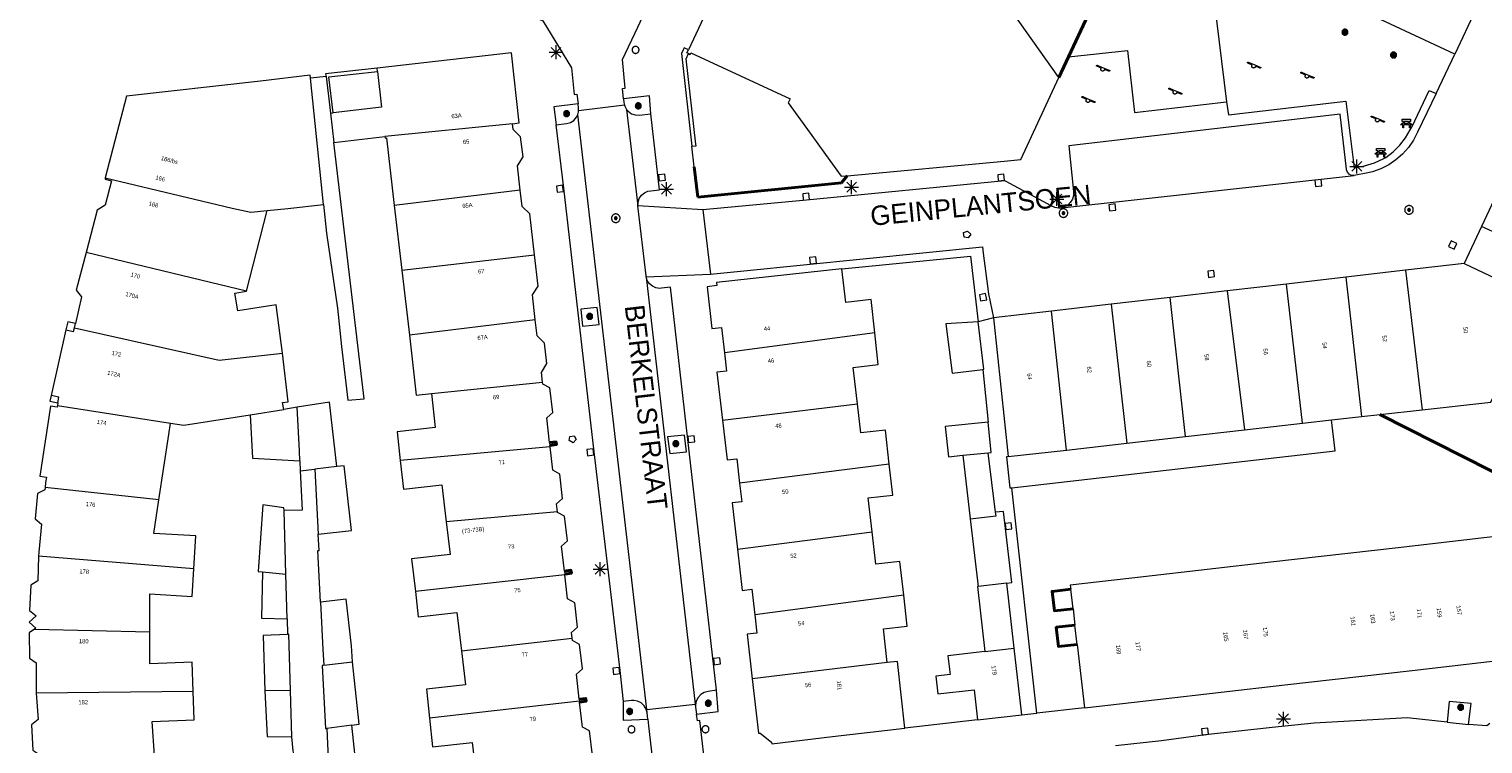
# Model space of a CAD drawing. Header units: metres. Extents: x 135779 to 137489, y 452643 to 455118.
# Tile 107 of 256: x 136227 to 136332, y 453529 to 453581. Entities that reach past the tile are written whole.
import ezdxf
from ezdxf.enums import TextEntityAlignment as Align

# ---------------------------------------------------------------- set-up
doc = ezdxf.new("R2010")
doc.units = ezdxf.units.M
doc.linetypes.add('DGN_Style_4', pattern=[89.853097, 44.898487, -22.449243, 0.056123, -22.449243])
for name, color, linetype, lineweight in [('KTop_GBI_Toegangstrap', 40, 'Continuous', 40), ('KTop_NAR_Huisnummer (t)', 7, 'Continuous', 13), ('KTop_NAR_Huisnummer tijdelijk (t)', 7, 'Continuous', 13), ('KTop_OBW_Overig Plus', 1, 'Continuous', 13), ('KTop_ORL_Weg_Straatnaam (t)', 7, 'Continuous', 13), ('KTop_OTD_Open verharding', 15, 'Continuous', 13), ('KTop_PAL_Afsluitpaal', 222, 'Continuous', 13), ('KTop_PAL_Lichtmast', 40, 'Continuous', 13), ('KTop_PND_Grondvlaksituatie van BAG-pand [tachy]', 1, 'Continuous', 13), ('KTop_PND_Pandscheiding', 40, 'Continuous', 13), ('KTop_PUT_Brandkraan of -put', 1, 'Continuous', 13), ('KTop_PUT_Inspectie- of rioolput', 15, 'Continuous', 13), ('KTop_PUT_Kolk', 15, 'Continuous', 13), ('KTop_SHD_Hek (l)', 15, 'DGN_Style_4', 40), ('KTop_SHD_Muur', 15, 'Continuous', 13), ('KTop_SHD_Muur (l)', 15, 'Continuous', 40), ('KTop_STM_Bank', 40, 'Continuous', 13), ('KTop_STM_Speelvoorziening', 40, 'Continuous', 13), ('KTop_VGO_Boom', 92, 'Continuous', 13), ('KTop_WGD_Parkeervlak', 251, 'Continuous', 13), ('KTop_WGD_Rijbaan_Lokale weg', 251, 'Continuous', 13), ('KTop_WGD_Rijbaan_Lokale weg_verkeersdrempel', 40, 'Continuous', 13), ('KTop_WGD_Voetpad', 251, 'Continuous', 13), ('KTop_WGD_Voetpad_achterpad', 251, 'Continuous', 13)]:
    doc.layers.add(name, color=color, linetype=linetype, lineweight=lineweight)
doc.styles.add('Style-ROVU', font='ROVU.shx')
doc.styles.add('Style-ROVUCURSIEF', font='ROVUCURSIEF.shx')

# ---------------------------------------------------------------- blocks, each defined once
blk = doc.blocks.new('PAL_Lichtmast')
at = {"layer": 'KTop_PAL_Lichtmast'}
for p, q in [((-0.35, -0.35), (0.35, 0.35)), ((0.35, -0.35), (-0.35, 0.35)), ((0, -0.5), (0, 0.5)), ((-0.5, 0), (0.5, 0))]:
    blk.add_line(p, q, dxfattribs=at)
blk = doc.blocks.new('PAL_Afsluitpaal')
at = {"layer": 'KTop_PAL_Afsluitpaal', "flags": 128}
blk.add_lwpolyline([(0.25, 0), (0.25, 0.03), (0.24, 0.05), (0.24, 0.08), (0.23, 0.1), (0.22, 0.13), (0.2, 0.15), (0.19, 0.17), (0.17, 0.19), (0.15, 0.2), (0.12, 0.22), (0.1, 0.23), (0.08, 0.24), (0.05, 0.24), (0.03, 0.25), (0, 0.25), (-0.03, 0.25), (-0.05, 0.24), (-0.08, 0.24), (-0.1, 0.23), (-0.13, 0.22), (-0.15, 0.2), (-0.17, 0.19), (-0.19, 0.17), (-0.2, 0.15), (-0.22, 0.12), (-0.23, 0.1), (-0.24, 0.08), (-0.24, 0.05), (-0.25, 0.03), (-0.25, 0), (-0.25, -0.03), (-0.24, -0.05), (-0.24, -0.08), (-0.23, -0.1), (-0.22, -0.13), (-0.2, -0.15), (-0.19, -0.17), (-0.17, -0.19), (-0.15, -0.2), (-0.12, -0.22), (-0.1, -0.23), (-0.08, -0.24), (-0.05, -0.24), (-0.03, -0.25), (0, -0.25), (0.03, -0.25), (0.05, -0.24), (0.08, -0.24), (0.1, -0.23), (0.13, -0.22), (0.15, -0.2), (0.17, -0.19), (0.19, -0.17), (0.2, -0.15), (0.22, -0.12), (0.23, -0.1), (0.24, -0.08), (0.24, -0.05), (0.25, -0.03), (0.25, 0)], dxfattribs=at)
blk = doc.blocks.new('PUT_Brandkraan_of_-put')
at = {"layer": 'KTop_PUT_Brandkraan of -put'}
for p, q in [((-0.25, 0.03), (0, 0.25)), ((-0.16, -0.25), (-0.25, 0.03)), ((0, 0.25), (0.25, 0.03)), ((0.25, 0.03), (0.16, -0.25)), ((0.16, -0.25), (-0.16, -0.25))]:
    blk.add_line(p, q, dxfattribs=at)
blk = doc.blocks.new('PUT_Inspectie-_of_rioolput')
at = {"layer": 'KTop_PUT_Inspectie- of rioolput', "flags": 128}
for points in [[(0.31, 0), (0.31, 0.03), (0.3, 0.06), (0.29, 0.1), (0.28, 0.13), (0.27, 0.15), (0.25, 0.18), (0.23, 0.21), (0.21, 0.23), (0.18, 0.25), (0.15, 0.27), (0.13, 0.28), (0.1, 0.29), (0.06, 0.3), (0.03, 0.31), (0, 0.31), (-0.03, 0.31), (-0.06, 0.3), (-0.1, 0.29), (-0.13, 0.28), (-0.16, 0.27), (-0.18, 0.25), (-0.21, 0.23), (-0.23, 0.21), (-0.25, 0.18), (-0.27, 0.15), (-0.28, 0.13), (-0.29, 0.1), (-0.3, 0.06), (-0.31, 0.03), (-0.31, 0), (-0.31, -0.03), (-0.3, -0.06), (-0.29, -0.1), (-0.28, -0.13), (-0.27, -0.16), (-0.25, -0.18), (-0.23, -0.21), (-0.21, -0.23), (-0.18, -0.25), (-0.15, -0.27), (-0.13, -0.28), (-0.1, -0.29), (-0.06, -0.3), (-0.03, -0.31), (0, -0.31), (0.03, -0.31), (0.06, -0.3), (0.1, -0.29), (0.13, -0.28), (0.15, -0.27), (0.18, -0.25), (0.21, -0.23), (0.23, -0.21), (0.25, -0.18), (0.27, -0.15), (0.28, -0.13), (0.29, -0.1), (0.3, -0.06), (0.31, -0.03), (0.31, 0)], [(0.1, 0), (0.09, 0.01), (0.09, 0.02), (0.09, 0.03), (0.09, 0.04), (0.08, 0.05), (0.08, 0.06), (0.07, 0.06), (0.06, 0.07), (0.06, 0.08), (0.05, 0.08), (0.04, 0.09), (0.03, 0.09), (0.02, 0.09), (0.01, 0.09), (0, 0.09), (-0.01, 0.09), (-0.02, 0.09), (-0.03, 0.09), (-0.04, 0.09), (-0.05, 0.08), (-0.06, 0.08), (-0.06, 0.07), (-0.07, 0.06), (-0.08, 0.06), (-0.08, 0.05), (-0.09, 0.04), (-0.09, 0.03), (-0.09, 0.02), (-0.09, 0.01), (-0.09, 0), (-0.09, -0.01), (-0.09, -0.02), (-0.09, -0.03), (-0.09, -0.04), (-0.08, -0.05), (-0.08, -0.06), (-0.07, -0.06), (-0.06, -0.07), (-0.06, -0.08), (-0.05, -0.08), (-0.04, -0.09), (-0.03, -0.09), (-0.02, -0.09), (-0.01, -0.09), (0, -0.09), (0.01, -0.09), (0.02, -0.09), (0.03, -0.09), (0.04, -0.09), (0.05, -0.08), (0.06, -0.08), (0.06, -0.07), (0.07, -0.06), (0.08, -0.06), (0.08, -0.05), (0.09, -0.04), (0.09, -0.03), (0.09, -0.02), (0.09, -0.01), (0.1, 0)], [(0.04, 0), (0.03, 0), (0.03, 0.01), (0.03, 0.01), (0.03, 0.01), (0.03, 0.02), (0.03, 0.02), (0.03, 0.02), (0.02, 0.03), (0.02, 0.03), (0.02, 0.03), (0.01, 0.03), (0.01, 0.03), (0.01, 0.03), (0, 0.03), (0, 0.03), (0, 0.03), (-0.01, 0.03), (-0.01, 0.03), (-0.01, 0.03), (-0.02, 0.03), (-0.02, 0.03), (-0.02, 0.03), (-0.03, 0.02), (-0.03, 0.02), (-0.03, 0.02), (-0.03, 0.01), (-0.03, 0.01), (-0.03, 0.01), (-0.03, 0), (-0.03, 0), (-0.03, 0), (-0.03, -0.01), (-0.03, -0.01), (-0.03, -0.01), (-0.03, -0.02), (-0.03, -0.02), (-0.03, -0.02), (-0.02, -0.03), (-0.02, -0.03), (-0.02, -0.03), (-0.01, -0.03), (-0.01, -0.03), (-0.01, -0.03), (0, -0.03), (0, -0.03), (0, -0.03), (0.01, -0.03), (0.01, -0.03), (0.01, -0.03), (0.02, -0.03), (0.02, -0.03), (0.02, -0.03), (0.03, -0.02), (0.03, -0.02), (0.03, -0.02), (0.03, -0.01), (0.03, -0.01), (0.03, -0.01), (0.03, 0), (0.04, 0)], [(0.01, 0.02), (0.01, 0.02), (0.01, 0.02), (0, 0.02), (0, 0.02), (0, 0.02), (0, 0.02), (-0.01, 0.02), (-0.01, 0.02), (-0.01, 0.02), (-0.01, 0.02), (-0.01, 0.02), (-0.02, 0.02), (-0.02, 0.01), (-0.02, 0.01), (-0.02, 0.01), (-0.02, 0.01), (-0.02, 0.01), (-0.02, 0), (-0.02, 0), (-0.02, 0), (-0.02, 0), (-0.02, -0.01), (-0.02, -0.01), (-0.02, -0.01), (-0.02, -0.01), (-0.02, -0.01), (-0.02, -0.02), (-0.01, -0.02), (-0.01, -0.02), (-0.01, -0.02), (-0.01, -0.02), (-0.01, -0.02), (0, -0.02), (0, -0.02), (0, -0.02), (0, -0.02), (0.01, -0.02), (0.01, -0.02), (0.01, -0.02), (0.01, -0.02), (0.01, -0.02), (0.02, -0.02), (0.02, -0.01), (0.02, -0.01), (0.02, -0.01), (0.02, -0.01), (0.02, -0.01), (0.02, 0), (0.02, 0), (0.02, 0), (0.02, 0), (0.02, 0.01), (0.02, 0.01), (0.02, 0.01), (0.02, 0.01), (0.02, 0.01), (0.02, 0.02), (0.01, 0.02), (0.01, 0.02), (0.01, 0.02)]]:
    blk.add_lwpolyline(points, dxfattribs=at)
blk = doc.blocks.new('PUT_Kolk')
at = {"layer": 'KTop_PUT_Kolk', "flags": 128}
blk.add_lwpolyline([(0.22, -0.23), (0.22, 0.22), (-0.23, 0.22), (-0.23, -0.23), (0.22, -0.23)], dxfattribs=at)
blk = doc.blocks.new('STM_Speelvoorziening')
at = {"layer": 'KTop_STM_Speelvoorziening'}
for p, q in [((-0.46, 0.22), (-0.45, 0.23)), ((-0.46, 0.21), (-0.46, 0.22)), ((-0.46, 0.22), (-0.46, 0.22)), ((-0.45, 0.2), (-0.46, 0.21)), ((-0.46, 0.21), (-0.46, 0.21)), ((-0.46, 0.21), (-0.46, 0.21)), ((-0.45, 0.23), (-0.45, 0.24)), ((-0.45, 0.24), (-0.45, 0.24)), ((-0.45, 0.24), (-0.44, 0.24)), ((-0.45, 0.23), (-0.45, 0.23)), ((-0.45, 0.23), (-0.45, 0.23)), ((-0.45, 0.19), (-0.45, 0.2)), ((-0.45, 0.2), (-0.45, 0.2)), ((-0.44, 0.18), (-0.45, 0.19)), ((-0.45, 0.19), (-0.45, 0.19)), ((-0.45, 0.19), (-0.45, 0.19)), ((-0.44, 0.24), (-0.44, 0.25)), ((-0.44, 0.25), (-0.44, 0.25)), ((-0.44, 0.25), (-0.43, 0.25)), ((-0.43, 0.18), (-0.44, 0.18)), ((-0.44, 0.18), (-0.44, 0.18)), ((-0.44, 0.18), (-0.44, 0.18)), ((-0.43, 0.25), (-0.43, 0.25)), ((-0.43, 0.25), (-0.42, 0.25)), ((-0.11, 0.04), (-0.43, 0.18)), ((-0.42, 0.25), (-0.42, 0.25)), ((-0.42, 0.25), (-0.42, 0.25)), ((-0.42, 0.25), (-0.41, 0.25)), ((-0.41, 0.25), (-0.41, 0.25)), ((-0.41, 0.25), (-0.4, 0.25)), ((-0.4, 0.25), (-0.4, 0.25)), ((-0.4, 0.25), (0.03, 0.07)), ((-0.14, 0.01), (-0.13, 0.02)), ((-0.14, -0.01), (-0.14, 0.01)), ((-0.13, 0.02), (-0.12, 0.03)), ((-0.12, 0.03), (-0.11, 0.04)), ((-0.11, 0.04), (-0.11, 0.04)), ((0.03, 0.07), (0.46, -0.11)), ((-0.15, -0.03), (-0.14, -0.02)), ((-0.15, -0.05), (-0.15, -0.03)), ((-0.15, -0.06), (-0.15, -0.05)), ((-0.14, -0.07), (-0.15, -0.06)), ((-0.14, -0.02), (-0.14, -0.01)), ((-0.14, -0.09), (-0.14, -0.07)), ((-0.14, -0.1), (-0.14, -0.09)), ((-0.13, -0.11), (-0.14, -0.1)), ((-0.12, -0.12), (-0.13, -0.11)), ((-0.11, -0.13), (-0.12, -0.12)), ((-0.1, -0.14), (-0.11, -0.13)), ((-0.09, -0.15), (-0.1, -0.14)), ((-0.08, -0.16), (-0.09, -0.15)), ((-0.07, -0.16), (-0.08, -0.16)), ((-0.06, -0.17), (-0.07, -0.16)), ((-0.04, -0.17), (-0.06, -0.17)), ((-0.03, -0.17), (-0.04, -0.17)), ((-0.02, -0.18), (-0.03, -0.17)), ((0, -0.17), (-0.02, -0.18)), ((0.01, -0.17), (0, -0.17)), ((0.02, -0.17), (0.01, -0.17)), ((0.03, -0.16), (0.02, -0.17)), ((0.05, -0.16), (0.03, -0.16)), ((0.06, -0.15), (0.05, -0.16)), ((0.07, -0.14), (0.06, -0.15)), ((0.08, -0.13), (0.07, -0.14)), ((0.09, -0.12), (0.08, -0.13)), ((0.1, -0.1), (0.09, -0.11)), ((0.09, -0.11), (0.09, -0.12)), ((0.11, -0.07), (0.1, -0.09)), ((0.1, -0.09), (0.1, -0.1)), ((0.43, -0.18), (0.11, -0.05)), ((0.11, -0.05), (0.11, -0.06)), ((0.11, -0.06), (0.11, -0.07)), ((0.44, -0.18), (0.43, -0.18)), ((0.45, -0.18), (0.44, -0.18)), ((0.44, -0.18), (0.44, -0.18)), ((0.46, -0.18), (0.45, -0.18)), ((0.45, -0.18), (0.45, -0.18)), ((0.46, -0.11), (0.47, -0.11)), ((0.47, -0.18), (0.46, -0.18)), ((0.46, -0.18), (0.46, -0.18)), ((0.46, -0.18), (0.46, -0.18)), ((0.47, -0.11), (0.47, -0.11)), ((0.47, -0.11), (0.47, -0.11)), ((0.47, -0.11), (0.48, -0.12)), ((0.48, -0.17), (0.47, -0.17)), ((0.47, -0.17), (0.47, -0.17)), ((0.47, -0.17), (0.47, -0.18)), ((0.48, -0.12), (0.48, -0.12)), ((0.48, -0.12), (0.48, -0.12)), ((0.48, -0.12), (0.48, -0.13)), ((0.48, -0.13), (0.48, -0.13)), ((0.48, -0.13), (0.49, -0.13)), ((0.49, -0.15), (0.48, -0.15)), ((0.48, -0.15), (0.48, -0.16)), ((0.48, -0.16), (0.48, -0.16)), ((0.48, -0.16), (0.48, -0.16)), ((0.48, -0.16), (0.48, -0.17)), ((0.49, -0.13), (0.49, -0.14)), ((0.49, -0.14), (0.49, -0.14)), ((0.49, -0.14), (0.49, -0.15)), ((0.49, -0.15), (0.49, -0.15))]:
    blk.add_line(p, q, dxfattribs=at)
blk = doc.blocks.new('STM_Bank')
at = {"layer": 'KTop_STM_Bank'}
for p, q in [((-0.42, -0.09), (-0.3, 0.02)), ((-0.3, 0.31), (0.3, 0.31)), ((-0.3, 0.14), (-0.3, 0.31)), ((-0.2, 0.14), (-0.3, 0.14)), ((-0.3, 0.02), (-0.2, 0.02)), ((-0.2, 0.02), (-0.2, 0.14)), ((0.16, 0.14), (-0.15, 0.14)), ((-0.15, 0.14), (-0.15, 0.02)), ((-0.15, 0.02), (0.16, 0.02)), ((0.16, 0.02), (0.16, 0.14)), ((0.3, 0.14), (0.2, 0.14)), ((0.2, 0.14), (0.2, 0.02)), ((0.2, 0.02), (0.3, 0.02)), ((0.3, 0.31), (0.3, 0.14)), ((0.3, 0.02), (0.42, -0.09)), ((-0.26, -0.09), (-0.42, -0.09)), ((-0.26, -0.31), (-0.26, -0.09)), ((-0.21, -0.31), (-0.26, -0.31)), ((0.22, -0.09), (-0.21, -0.09)), ((-0.21, -0.09), (-0.21, -0.31)), ((0.22, -0.31), (0.22, -0.09)), ((0.26, -0.31), (0.22, -0.31)), ((0.42, -0.09), (0.26, -0.09)), ((0.26, -0.09), (0.26, -0.31))]:
    blk.add_line(p, q, dxfattribs=at)
blk = doc.blocks.new('VGO_Boom')
at = {"layer": 'KTop_VGO_Boom', "flags": 128}
for points in [[(0.21, 0), (0.21, 0.02), (0.21, 0.04), (0.2, 0.07), (0.2, 0.09), (0.19, 0.11), (0.17, 0.13), (0.16, 0.14), (0.14, 0.16), (0.13, 0.17), (0.11, 0.19), (0.09, 0.2), (0.07, 0.2), (0.04, 0.21), (0.02, 0.21), (0, 0.21), (-0.02, 0.21), (-0.05, 0.21), (-0.07, 0.2), (-0.09, 0.2), (-0.11, 0.19), (-0.13, 0.17), (-0.14, 0.16), (-0.16, 0.14), (-0.17, 0.13), (-0.19, 0.11), (-0.2, 0.09), (-0.2, 0.07), (-0.21, 0.04), (-0.21, 0.02), (-0.22, 0), (-0.21, -0.02), (-0.21, -0.05), (-0.2, -0.07), (-0.2, -0.09), (-0.19, -0.11), (-0.17, -0.13), (-0.16, -0.14), (-0.14, -0.16), (-0.13, -0.17), (-0.11, -0.19), (-0.09, -0.2), (-0.07, -0.2), (-0.05, -0.21), (-0.02, -0.21), (0, -0.22), (0.02, -0.21), (0.04, -0.21), (0.07, -0.2), (0.09, -0.2), (0.11, -0.19), (0.13, -0.17), (0.14, -0.16), (0.16, -0.14), (0.17, -0.13), (0.19, -0.11), (0.2, -0.09), (0.2, -0.07), (0.21, -0.05), (0.21, -0.02), (0.21, 0)], [(0.15, 0), (0.15, 0.02), (0.15, 0.03), (0.15, 0.05), (0.14, 0.06), (0.13, 0.08), (0.13, 0.09), (0.12, 0.1), (0.1, 0.12), (0.09, 0.13), (0.08, 0.13), (0.06, 0.14), (0.05, 0.15), (0.03, 0.15), (0.02, 0.15), (0, 0.15), (-0.02, 0.15), (-0.03, 0.15), (-0.05, 0.15), (-0.06, 0.14), (-0.08, 0.13), (-0.09, 0.13), (-0.1, 0.12), (-0.12, 0.1), (-0.13, 0.09), (-0.13, 0.08), (-0.14, 0.06), (-0.15, 0.05), (-0.15, 0.03), (-0.15, 0.02), (-0.16, 0), (-0.15, -0.02), (-0.15, -0.03), (-0.15, -0.05), (-0.14, -0.06), (-0.13, -0.08), (-0.13, -0.09), (-0.12, -0.1), (-0.1, -0.12), (-0.09, -0.13), (-0.08, -0.13), (-0.06, -0.14), (-0.05, -0.15), (-0.03, -0.15), (-0.02, -0.15), (0, -0.16), (0.02, -0.15), (0.03, -0.15), (0.05, -0.15), (0.06, -0.14), (0.08, -0.13), (0.09, -0.13), (0.1, -0.12), (0.12, -0.1), (0.13, -0.09), (0.13, -0.08), (0.14, -0.06), (0.15, -0.05), (0.15, -0.03), (0.15, -0.02), (0.15, 0)], [(0.1, 0), (0.09, 0.01), (0.09, 0.02), (0.09, 0.03), (0.09, 0.04), (0.08, 0.05), (0.08, 0.06), (0.07, 0.06), (0.06, 0.07), (0.06, 0.08), (0.05, 0.08), (0.04, 0.09), (0.03, 0.09), (0.02, 0.09), (0.01, 0.09), (0, 0.09), (-0.01, 0.09), (-0.02, 0.09), (-0.03, 0.09), (-0.04, 0.09), (-0.05, 0.08), (-0.06, 0.08), (-0.06, 0.07), (-0.07, 0.06), (-0.08, 0.06), (-0.08, 0.05), (-0.09, 0.04), (-0.09, 0.03), (-0.09, 0.02), (-0.09, 0.01), (-0.1, 0), (-0.09, -0.01), (-0.09, -0.02), (-0.09, -0.03), (-0.09, -0.04), (-0.08, -0.05), (-0.08, -0.06), (-0.07, -0.06), (-0.06, -0.07), (-0.06, -0.08), (-0.05, -0.08), (-0.04, -0.09), (-0.03, -0.09), (-0.02, -0.09), (-0.01, -0.09), (0, -0.1), (0.01, -0.09), (0.02, -0.09), (0.03, -0.09), (0.04, -0.09), (0.05, -0.08), (0.06, -0.08), (0.06, -0.07), (0.07, -0.06), (0.08, -0.06), (0.08, -0.05), (0.09, -0.04), (0.09, -0.03), (0.09, -0.02), (0.09, -0.01), (0.1, 0)], [(0.04, 0), (0.03, 0), (0.03, 0.01), (0.03, 0.01), (0.03, 0.01), (0.03, 0.02), (0.03, 0.02), (0.03, 0.02), (0.02, 0.03), (0.02, 0.03), (0.02, 0.03), (0.01, 0.03), (0.01, 0.03), (0.01, 0.03), (0, 0.03), (0, 0.03), (0, 0.03), (-0.01, 0.03), (-0.01, 0.03), (-0.01, 0.03), (-0.02, 0.03), (-0.02, 0.03), (-0.02, 0.03), (-0.03, 0.02), (-0.03, 0.02), (-0.03, 0.02), (-0.03, 0.01), (-0.03, 0.01), (-0.03, 0.01), (-0.04, 0), (-0.04, 0), (-0.04, 0), (-0.03, -0.01), (-0.03, -0.01), (-0.03, -0.01), (-0.03, -0.02), (-0.03, -0.02), (-0.03, -0.02), (-0.02, -0.03), (-0.02, -0.03), (-0.02, -0.03), (-0.01, -0.03), (-0.01, -0.03), (-0.01, -0.03), (0, -0.04), (0, -0.04), (0, -0.04), (0.01, -0.03), (0.01, -0.03), (0.01, -0.03), (0.02, -0.03), (0.02, -0.03), (0.02, -0.03), (0.03, -0.02), (0.03, -0.02), (0.03, -0.02), (0.03, -0.01), (0.03, -0.01), (0.03, -0.01), (0.03, 0), (0.04, 0)]]:
    blk.add_lwpolyline(points, dxfattribs=at)

msp = doc.modelspace()

# ---------------------------------------------------------------- linework, layer by layer
at = {"layer": 'KTop_GBI_Toegangstrap', "flags": 128}
for points in [[(136302.03, 453540.48), (136300.68, 453540.33), (136300.85, 453538.94), (136302.19, 453539.08)], [(136302.32, 453537.9), (136300.98, 453537.76), (136301.14, 453536.38), (136302.48, 453536.52)]]:
    msp.add_lwpolyline(points, dxfattribs=at)
at = {"layer": 'KTop_OBW_Overig Plus', "flags": 128}
for points in [[(136297.44, 453540.92), (136297.79, 453540.96), (136297.2, 453546.08), (136296.62, 453546.01)], [(136294.81, 453545.54), (136295.37, 453540.69)]]:
    msp.add_lwpolyline(points, dxfattribs=at)
at = {"layer": 'KTop_OTD_Open verharding', "flags": 128}
for points in [[(136305.83, 453587.2), (136301.86, 453578.73)], [(136307.99, 453586.13), (136312.15, 453584.09), (136313.2, 453575.49)]]:
    msp.add_lwpolyline(points, dxfattribs=at)
at = {"layer": 'KTop_PND_Grondvlaksituatie van BAG-pand [tachy]', "flags": 128}
for points in [[(136279.19, 453589.11), (136274.57, 453579.23)], [(136301.16, 453577.24), (136293.69, 453587.79), (136291.94, 453587.61), (136291.73, 453587.59), (136287.19, 453587.12), (136286.54, 453585.72), (136279.25, 453589.08), (136279.19, 453589.11)], [(136274.59, 453578.95), (136274.47, 453579.01), (136274.57, 453579.23)], [(136261.95, 453573.92), (136262.42, 453573.97), (136261.88, 453579), (136252.22, 453577.91)], [(136274.59, 453578.95), (136274.7, 453578.9), (136274.75, 453579.01), (136281.88, 453575.71), (136281.74, 453575.42), (136283.32, 453573.24), (136284.42, 453571.71), (136285.55, 453570.14), (136285.97, 453570.18)], [(136247.45, 453577.2), (136247.43, 453577.4), (136243.86, 453576.98), (136234.23, 453575.89), (136232.71, 453570.03)], [(136248.38, 453568.11), (136247.45, 453577.2)], [(136252.25, 453577.67), (136252.54, 453575.1), (136249.07, 453574.7)], [(136252.25, 453577.67), (136252.22, 453577.91)], [(136285.97, 453570.18), (136297.25, 453571.23), (136298.43, 453571.34), (136299.2, 453573), (136301.16, 453577.24)], [(136248.87, 453574.68), (136249.07, 453574.7)], [(136248.87, 453574.68), (136249.11, 453572.57)], [(136249.11, 453572.57), (136252.79, 453572.99)], [(136252.79, 453572.99), (136252.8, 453572.88), (136252.9, 453572.9), (136253.46, 453568.05)], [(136262.5, 453569.15), (136262.3, 453570.89), (136262.7, 453571.53), (136262.53, 453572.98), (136262, 453573.51), (136261.95, 453573.92)], [(136232.71, 453570.03), (136232.69, 453569.94), (136233.16, 453569.82), (136232.7, 453568.06), (136232.12, 453567.72), (136231.33, 453564.67)], [(136263.52, 453564.5), (136263.18, 453567.44), (136262.64, 453567.97), (136262.5, 453569.15)], [(136332.78, 453569.24), (136331.52, 453566.54)], [(136242.86, 453561.89), (136244.34, 453567.68)], [(136244.34, 453567.68), (136245.81, 453567.83), (136248.38, 453568.11)], [(136253.46, 453568.05), (136254, 453563.41)], [(136331.52, 453566.54), (136330.27, 453563.87)], [(136231.33, 453564.67), (136230.63, 453561.97), (136231, 453561.49), (136230.57, 453559.58)], [(136263.58, 453559.84), (136263.37, 453561.62), (136263.78, 453562.26), (136263.52, 453564.5)], [(136330.27, 453563.87), (136326.06, 453563.39)], [(136254, 453563.41), (136254.54, 453558.74)], [(136285.59, 453563.49), (136276.58, 453562.51), (136276.61, 453562.29), (136275.91, 453562.21), (136276.26, 453559.2), (136276.96, 453559.28), (136277.16, 453557.47)], [(136287.95, 453558.89), (136287.69, 453561.3), (136285.87, 453561.09), (136285.59, 453563.49)], [(136321.78, 453562.89), (136317.51, 453562.4)], [(136326.06, 453563.39), (136321.78, 453562.89)], [(136245.44, 453557.44), (136244.98, 453560.91), (136242.22, 453560.47), (136242.02, 453561.76), (136242.86, 453561.89)], [(136309.17, 453561.44), (136304.92, 453560.95)], [(136313.26, 453561.91), (136309.17, 453561.44)], [(136317.51, 453562.4), (136313.26, 453561.91)], [(136300.63, 453560.46), (136296.47, 453559.98)], [(136304.92, 453560.95), (136300.63, 453560.46)], [(136327.26, 453553.38), (136332.19, 453553.92), (136335.67, 453561.31)], [(136230.5, 453559.26), (136230.57, 453559.58)], [(136264.1, 453555.36), (136264.02, 453556.06), (136264.42, 453556.7), (136264.25, 453558.16), (136263.71, 453558.69), (136263.58, 453559.84)], [(136295.37, 453559.69), (136293.06, 453559.54), (136293.5, 453556), (136295.7, 453556.27)], [(136295.7, 453556.27), (136295.79, 453556.29), (136295.37, 453559.69)], [(136296.47, 453559.98), (136297.54, 453550.01)], [(136229.88, 453559.12), (136228.83, 453554.41)], [(136229.88, 453559.12), (136230.44, 453559), (136230.5, 453559.26)], [(136254.54, 453558.74), (136255.04, 453554.42), (136256.12, 453554.54)], [(136286.71, 453553.79), (136286.4, 453556.42), (136288.19, 453556.63), (136287.95, 453558.89)], [(136245.52, 453553.4), (136245.44, 453553.89), (136245.83, 453553.95), (136245.44, 453557.44)], [(136277.16, 453557.47), (136277.32, 453556.15), (136276.62, 453556.07), (136277.02, 453552.62)], [(136264.6, 453551.02), (136264.4, 453552.8), (136264.83, 453553.18), (136264.62, 453554.94), (136264.12, 453555.21), (136264.1, 453555.36)], [(136229.3, 453553.87), (136229.38, 453554.29), (136228.83, 453554.41)], [(136256.12, 453554.54), (136256.4, 453552.11), (136253.67, 453551.8), (136253.89, 453549.72)], [(136229.27, 453553.69), (136229.25, 453553.56), (136228.77, 453553.63), (136228, 453548.6), (136228.48, 453548.53), (136228.43, 453548.15), (136228.39, 453547.79)], [(136229.3, 453553.87), (136229.27, 453553.69)], [(136246.48, 453553.55), (136245.52, 453553.4)], [(136249.33, 453549.29), (136248.81, 453553.92), (136246.48, 453553.55)], [(136288.99, 453549.46), (136288.73, 453551.91), (136286.95, 453551.71), (136286.71, 453553.79)], [(136322.89, 453552.89), (136324.21, 453553.04), (136327.26, 453553.38)], [(136236.56, 453546.9), (136237.28, 453551.6), (136237.4, 453552.41)], [(136237.4, 453552.41), (136238.35, 453552.26), (136243.12, 453553.02)], [(136243.12, 453553.02), (136243.28, 453549.89), (136246.68, 453549.71)], [(136277.02, 453552.62), (136277.35, 453549.78), (136278.04, 453549.86), (136278.24, 453548.11)], [(136296.09, 453552.49), (136293.01, 453552.18), (136293.24, 453549.99), (136294.28, 453550.11)], [(136296.1, 453550.28), (136296.31, 453550.3), (136296.09, 453552.49)], [(136297.79, 453547.78), (136321, 453550.43), (136320.75, 453552.66)], [(136320.75, 453552.66), (136322.89, 453552.89)], [(136264.6, 453551.02), (136264.63, 453550.81)], [(136264.64, 453550.72), (136264.63, 453550.81)], [(136265.18, 453546.04), (136265.11, 453546.62), (136265.54, 453547), (136265.34, 453548.76), (136264.83, 453549.03), (136264.64, 453550.72)], [(136294.28, 453550.11), (136294.81, 453545.54)], [(136296.62, 453546.01), (136296.1, 453550.28)], [(136297.54, 453550.01), (136297.4, 453549.99), (136297.65, 453547.76), (136297.79, 453547.78)], [(136246.68, 453549.71), (136246.71, 453548.99)], [(136246.71, 453548.99), (136247.75, 453549.11)], [(136247.75, 453549.11), (136248, 453544.44)], [(136248, 453544.44), (136250.38, 453544.71), (136249.86, 453549.35), (136249.33, 453549.29)], [(136253.89, 453549.72), (136254.11, 453547.67), (136256.88, 453547.99), (136257.19, 453545.33)], [(136287.77, 453544.62), (136287.49, 453547.05), (136289.24, 453547.25), (136288.99, 453549.46)], [(136278.24, 453548.11), (136278.4, 453546.76), (136277.71, 453546.68), (136278.09, 453543.36)], [(136228.39, 453547.79), (136228.37, 453547.63), (136227.85, 453547.35), (136227.67, 453545.55), (136228.13, 453545.17), (136227.93, 453543.15), (136227.92, 453542.86)], [(136239.06, 453541.96), (136239.21, 453544.31), (136236.2, 453544.5), (136236.56, 453546.9)], [(136245.55, 453546.13), (136245.54, 453546.34), (136244.02, 453546.55), (136243.69, 453541.77), (136243.99, 453541.73)], [(136245.68, 453541.56), (136245.55, 453546.13)], [(136265.67, 453541.79), (136265.46, 453543.59), (136265.9, 453543.97), (136265.69, 453545.73), (136265.18, 453546), (136265.18, 453546.04)], [(136294.81, 453545.54), (136296.66, 453545.75), (136296.62, 453546.01)], [(136257.19, 453545.33), (136257.47, 453542.98), (136254.7, 453542.67), (136254.97, 453540.32)], [(136290.03, 453540.06), (136289.75, 453542.47), (136288.03, 453542.29), (136287.77, 453544.62)], [(136334.35, 453544.49), (136325.52, 453543.47), (136316.38, 453542.43), (136307.24, 453541.38), (136301.99, 453540.78), (136302.03, 453540.48)], [(136227.92, 453542.86), (136227.86, 453541.1), (136227.36, 453540.77), (136227.27, 453538.95), (136227.74, 453538.58), (136227.25, 453538.13), (136227.73, 453537.69), (136227.64, 453537.62)], [(136278.09, 453543.36), (136278.43, 453540.4), (136279.13, 453540.48), (136279.34, 453538.64)], [(136235.92, 453537.42), (136235.92, 453540.16), (136238.94, 453539.97), (136239.06, 453541.96)], [(136243.99, 453541.73), (136243.93, 453538.42), (136245.77, 453538.36)], [(136265.67, 453541.79), (136265.7, 453541.58)], [(136245.77, 453538.36), (136245.68, 453541.56)], [(136265.7, 453541.52), (136265.7, 453541.58)], [(136266.23, 453536.98), (136266.18, 453537.38), (136266.62, 453537.76), (136266.41, 453539.52), (136265.9, 453539.79), (136265.7, 453541.52)], [(136295.37, 453540.69), (136295.33, 453540.68), (136295.86, 453536.02)], [(136297.44, 453540.92), (136295.37, 453540.69)], [(136297.96, 453536.26), (136297.96, 453536.26), (136297.44, 453540.92)], [(136250.45, 453535.27), (136250.38, 453536.42), (136250.01, 453539.77), (136248.16, 453539.56)], [(136248.16, 453539.56), (136248.33, 453536.15), (136248.39, 453535.04)], [(136254.97, 453540.32), (136255.18, 453538.5), (136257.96, 453538.82), (136258.28, 453536.06)], [(136288.85, 453535.23), (136288.57, 453537.65), (136290.29, 453537.84), (136290.03, 453540.06)], [(136302.19, 453539.08), (136302.03, 453540.48)], [(136303.01, 453531.96), (136308.25, 453532.56), (136317.4, 453533.61), (136326.53, 453534.66), (136335.37, 453535.67), (136334.83, 453540.3)], [(136279.34, 453538.64), (136279.49, 453537.34), (136278.79, 453537.26), (136279.16, 453534.06)], [(136302.19, 453539.08), (136302.32, 453537.9)], [(136227.64, 453537.62), (136227.24, 453537.35), (136227.26, 453535.54), (136227.75, 453535.19), (136227.75, 453533.16), (136227.76, 453533.03)], [(136239.01, 453533.15), (136238.94, 453535.25), (136235.92, 453535.14), (136235.92, 453537.42)], [(136302.48, 453536.52), (136302.32, 453537.9)], [(136245.8, 453537.24), (136244.05, 453537.17), (136244.16, 453533.2)], [(136246, 453533.22), (136245.88, 453537.25), (136245.8, 453537.24)], [(136266.74, 453532.59), (136266.53, 453534.38), (136266.96, 453534.76), (136266.76, 453536.52), (136266.25, 453536.8), (136266.23, 453536.98)], [(136302.48, 453536.52), (136303.01, 453531.96)], [(136258.28, 453536.06), (136258.56, 453533.61), (136255.77, 453533.3), (136255.99, 453531.23)], [(136295.86, 453536.02), (136293.21, 453535.71), (136293.36, 453534.36), (136292.33, 453534.25), (136292.47, 453532.97), (136295.08, 453533.26), (136295.33, 453531.1)], [(136298.51, 453531.47), (136297.96, 453536.26)], [(136248.39, 453535.04), (136248.27, 453535.02), (136248.51, 453530.49), (136248.61, 453530.49)], [(136250.4, 453530.72), (136250.94, 453530.79), (136250.45, 453535.27)], [(136290.11, 453530.5), (136289.58, 453535.3), (136288.85, 453535.23)], [(136279.16, 453534.06), (136279.61, 453530.15), (136279.72, 453530.16), (136280.54, 453529.5), (136280.56, 453529.39), (136284.92, 453529.9), (136290.11, 453530.5)], [(136227.76, 453533.03), (136227.88, 453531.13), (136227.41, 453530.75), (136227.51, 453528.94), (136228.02, 453528.6), (136227.55, 453528.13)], [(136236.25, 453528.54), (136236.07, 453530.99), (136239.09, 453531.1), (136239.01, 453533.15)], [(136244.16, 453533.2), (136244.34, 453529.9), (136246.07, 453529.88)], [(136246.07, 453529.88), (136246.11, 453529.88), (136246, 453533.22)], [(136266.74, 453532.59), (136266.75, 453532.45)], [(136266.75, 453532.45), (136266.76, 453532.38)], [(136267.32, 453527.78), (136267.27, 453528.19), (136267.68, 453528.55), (136267.48, 453530.31), (136266.97, 453530.59), (136266.76, 453532.38)], [(136255.99, 453531.23), (136256.21, 453529.17), (136259.05, 453529.48), (136259.35, 453526.86)], [(136295.33, 453531.1), (136298.51, 453531.47)], [(136248.61, 453530.49), (136248.78, 453526.67), (136248.89, 453525.76), (136250.92, 453525.98), (136250.9, 453526.18)], [(136250.9, 453526.18), (136250.82, 453526.89), (136250.4, 453530.72)]]:
    msp.add_lwpolyline(points, dxfattribs=at)
at = {"layer": 'KTop_PND_Pandscheiding', "flags": 128}
for points in [[(136261.95, 453573.92), (136252.79, 453572.99)], [(136232.71, 453570.03), (136241.82, 453567.86), (136243.15, 453567.56), (136244.34, 453567.68)], [(136262.5, 453569.15), (136253.46, 453568.05)], [(136336.96, 453564.05), (136331.52, 453566.54)], [(136242.86, 453561.89), (136240.26, 453562.52), (136231.33, 453564.67)], [(136254, 453563.41), (136263.52, 453564.5)], [(136330.27, 453563.87), (136335.67, 453561.31)], [(136321.78, 453562.89), (136322.89, 453552.89)], [(136326.06, 453563.39), (136327.26, 453553.38)], [(136310.27, 453551.46), (136309.17, 453561.44)], [(136313.26, 453561.91), (136314.5, 453551.94)], [(136318.65, 453552.42), (136317.51, 453562.4)], [(136301.72, 453550.48), (136300.63, 453560.46)], [(136304.92, 453560.95), (136306.05, 453550.98)], [(136263.58, 453559.84), (136254.54, 453558.74)], [(136230.5, 453559.26), (136240.89, 453556.94), (136245.44, 453557.44)], [(136287.95, 453558.89), (136277.16, 453557.47)], [(136256.12, 453554.54), (136264.1, 453555.36)], [(136229.27, 453553.69), (136237.4, 453552.41)], [(136243.12, 453553.02), (136245.52, 453553.4)], [(136246.68, 453549.71), (136246.65, 453550.43), (136246.48, 453553.55)], [(136277.02, 453552.62), (136286.71, 453553.79)], [(136314.5, 453551.94), (136318.65, 453552.42)], [(136318.65, 453552.42), (136320.75, 453552.66)], [(136306.05, 453550.98), (136310.27, 453551.46)], [(136310.27, 453551.46), (136314.5, 453551.94)], [(136264.64, 453550.72), (136253.89, 453549.72)], [(136294.28, 453550.11), (136296.1, 453550.28)], [(136297.54, 453550.01), (136301.72, 453550.48)], [(136301.72, 453550.48), (136306.05, 453550.98)], [(136249.33, 453549.29), (136247.75, 453549.11)], [(136288.99, 453549.46), (136278.24, 453548.11)], [(136236.56, 453546.9), (136228.39, 453547.79)], [(136265.18, 453546.04), (136257.19, 453545.33)], [(136278.09, 453543.36), (136287.77, 453544.62)], [(136239.06, 453541.96), (136227.92, 453542.86)], [(136243.99, 453541.73), (136245.68, 453541.56)], [(136265.7, 453541.52), (136254.97, 453540.32)], [(136290.03, 453540.06), (136279.34, 453538.64)], [(136227.64, 453537.62), (136235.92, 453537.42)], [(136258.28, 453536.06), (136266.23, 453536.98)], [(136295.86, 453536.02), (136297.96, 453536.26)], [(136248.39, 453535.04), (136250.45, 453535.27)], [(136288.85, 453535.23), (136279.16, 453534.06)], [(136239.01, 453533.15), (136227.76, 453533.03)], [(136246, 453533.22), (136244.16, 453533.2)], [(136266.75, 453532.45), (136255.99, 453531.23)], [(136250.4, 453530.72), (136248.61, 453530.49)]]:
    msp.add_lwpolyline(points, dxfattribs=at)
at = {"layer": 'KTop_SHD_Hek (l)', "flags": 128}
for points in [[(136301.16, 453577.24), (136306.15, 453587.89)], [(136285.97, 453570.18), (136285.56, 453569.67), (136275.24, 453568.65), (136274.99, 453570.81)], [(136324.21, 453553.04), (136335.18, 453547.49)]]:
    msp.add_lwpolyline(points, dxfattribs=at)
at = {"layer": 'KTop_SHD_Muur', "flags": 128}
for points in [[(136274.57, 453579.23), (136274.26, 453579.37), (136274.22, 453579.27), (136274.07, 453578.96), (136274.82, 453572.3)], [(136274.82, 453572.3), (136275.12, 453572.33), (136275.11, 453572.44), (136274.41, 453578.58), (136274.59, 453578.95)], [(136252.22, 453577.91), (136248.53, 453577.5), (136248.56, 453577.3)], [(136248.56, 453577.3), (136248.87, 453574.68)], [(136249.07, 453574.7), (136248.76, 453577.28), (136252.25, 453577.67)], [(136230.57, 453559.58), (136230.01, 453559.7), (136229.88, 453559.12)], [(136228.83, 453554.41), (136228.73, 453553.99), (136229.3, 453553.87)], [(136264.63, 453550.81), (136265.1, 453550.87), (136265.07, 453551.07), (136264.6, 453551.02)], [(136265.7, 453541.58), (136266.17, 453541.64), (136266.14, 453541.85), (136265.67, 453541.79)], [(136266.76, 453532.38), (136267.23, 453532.44), (136267.21, 453532.65), (136266.74, 453532.59)]]:
    msp.add_lwpolyline(points, dxfattribs=at)
at = {"layer": 'KTop_SHD_Muur (l)', "flags": 128}
for points in [[(136264.6, 453551.02), (136265.07, 453551.07), (136265.1, 453550.87), (136264.63, 453550.81)], [(136265.67, 453541.79), (136266.14, 453541.85), (136266.17, 453541.64), (136265.7, 453541.58)], [(136266.74, 453532.59), (136267.21, 453532.65), (136267.23, 453532.44), (136266.76, 453532.38)]]:
    msp.add_lwpolyline(points, dxfattribs=at)
at = {"layer": 'KTop_WGD_Parkeervlak', "flags": 128}
for points in [[(136265.08, 453573.83), (136265.83, 453573.93), (136266.1, 453574.01), (136266.34, 453574.16), (136266.53, 453574.38), (136266.64, 453574.58)], [(136270.14, 453574.94), (136270.26, 453574.81), (136270.49, 453574.64), (136270.76, 453574.55), (136271.04, 453574.54), (136271.87, 453574.62)], [(136266.97, 453559.39), (136268.16, 453559.51), (136268.03, 453560.71), (136266.84, 453560.59), (136266.97, 453559.39)], [(136274.29, 453551.56), (136273.08, 453551.43), (136273.23, 453550.23), (136274.44, 453550.36), (136274.29, 453551.56)], [(136271.61, 453531.61), (136271.54, 453531.88), (136271.39, 453532.12), (136271.18, 453532.32), (136270.93, 453532.44), (136270.65, 453532.5), (136270.48, 453532.49), (136269.88, 453532.42)], [(136276.6, 453533.23), (136275.99, 453533.15), (136275.71, 453533.07), (136275.47, 453532.92), (136275.27, 453532.71), (136275.14, 453532.45), (136275.09, 453532.16), (136275.09, 453532.02)]]:
    msp.add_lwpolyline(points, dxfattribs=at)
at = {"layer": 'KTop_WGD_Rijbaan_Lokale weg', "flags": 128}
for points in [[(136332.62, 453585.35), (136329.59, 453578.92)], [(136328.26, 453576.1), (136329.59, 453578.92)], [(136328.26, 453576.1), (136326.91, 453573.3), (136326.63, 453572.73), (136326.27, 453572.21), (136325.85, 453571.73), (136325.37, 453571.32), (136324.85, 453570.96), (136324.28, 453570.67), (136323.68, 453570.46), (136323.36, 453570.38), (136322.38, 453570.21)], [(136269.98, 453575.26), (136266.69, 453574.85)], [(136269.98, 453575.26), (136270.01, 453575.17), (136270.14, 453574.94)], [(136266.64, 453574.58), (136266.68, 453574.77), (136266.69, 453574.85)], [(136271.58, 453531.84), (136266.64, 453574.58)], [(136270.14, 453574.94), (136270.95, 453568.01)], [(136301.17, 453567.86), (136300.88, 453567.91), (136300.62, 453568.03), (136297.39, 453569.77), (136297.29, 453569.82), (136283.05, 453568.43), (136275.62, 453567.74)], [(136301.17, 453567.86), (136322.38, 453570.21)], [(136271.54, 453562.93), (136271.53, 453563), (136270.95, 453568.01)], [(136275.62, 453567.74), (136276.16, 453563.11)], [(136276.16, 453563.11), (136278.56, 453563.35), (136295.69, 453565.07), (136295.74, 453564.63), (136296.13, 453561.71), (136296.47, 453559.98)], [(136271.54, 453562.93), (136275.07, 453532.23)], [(136271.58, 453531.84), (136275.07, 453532.23)], [(136329.04, 453530.94), (136326.17, 453531.24), (136322.46, 453531.04), (136319.5, 453530.87), (136316.48, 453530.55), (136311.7, 453530.02), (136308.53, 453529.61), (136305.23, 453529.23)], [(136329.04, 453530.94), (136330.59, 453530.78)], [(136332.1, 453530.84), (136331.9, 453530.67), (136330.59, 453530.78)]]:
    msp.add_lwpolyline(points, dxfattribs=at)
at = {"layer": 'KTop_WGD_Rijbaan_Lokale weg_verkeersdrempel', "flags": 128}
for points in [[(136269.92, 453575.7), (136269.85, 453576.45), (136270.03, 453576.48), (136269.85, 453578.52), (136270.95, 453580.86), (136275.21, 453589.97), (136275.01, 453590.06), (136275.52, 453591.16)], [(136261.36, 453582.8), (136262.46, 453582.28), (136262.4, 453582.09), (136264.12, 453581.3), (136266.17, 453577.94), (136266.38, 453576.01), (136266.57, 453576.04), (136266.66, 453575.34)], [(136266.69, 453574.85), (136266.69, 453575.05), (136266.66, 453575.34)], [(136269.92, 453575.7), (136269.94, 453575.45), (136269.98, 453575.26)], [(136275.62, 453567.74), (136270.95, 453568.01)], [(136271.54, 453562.93), (136276.16, 453563.11)], [(136275.07, 453532.23), (136275.09, 453532.02)], [(136271.61, 453531.61), (136271.58, 453531.84)], [(136271.66, 453531.15), (136271.61, 453531.61)], [(136275.09, 453532.02), (136275.16, 453531.52)], [(136280.83, 453524.26), (136280.27, 453524.2), (136280.23, 453524.43), (136279.35, 453524.35), (136275.85, 453527.14), (136275.4, 453531.05), (136275.22, 453531.04), (136275.16, 453531.52)], [(136271.66, 453531.15), (136271.71, 453530.67), (136272.74, 453521.8), (136273.49, 453515.28), (136273.59, 453514.47)]]:
    msp.add_lwpolyline(points, dxfattribs=at)
at = {"layer": 'KTop_WGD_Voetpad', "flags": 128}
for points in [[(136329.59, 453578.92), (136313.24, 453586.58), (136309.15, 453588.5), (136307.99, 453586.13)], [(136301.86, 453578.73), (136301.86, 453578.73), (136306.09, 453579.18), (136306.6, 453574.73), (136313.2, 453575.49)], [(136301.86, 453578.73), (136301.16, 453577.24)], [(136248.56, 453577.3), (136248.56, 453577.3), (136247.45, 453577.2)], [(136313.2, 453575.49), (136313.36, 453574.55), (136321.77, 453575.54), (136322.38, 453570.76), (136323.11, 453570.9), (136323.82, 453571.12), (136324.5, 453571.42), (136324.65, 453571.49), (136325.18, 453571.91), (136325.65, 453572.38), (136326.06, 453572.91), (136326.4, 453573.48), (136326.5, 453573.68), (136327.75, 453576.31), (136328.26, 453576.1)], [(136266.66, 453575.34), (136264.92, 453575.14), (136265.08, 453573.83)], [(136271.87, 453574.62), (136271.77, 453575.91), (136269.92, 453575.7)], [(136270.95, 453568.01), (136270.96, 453568.29), (136271.04, 453568.55), (136271.2, 453568.78), (136271.42, 453568.96), (136271.67, 453569.07), (136271.87, 453569.1), (136272.51, 453569.17), (136271.87, 453574.62)], [(136322.38, 453570.21), (136322.19, 453570.21), (136322.02, 453570.29), (136321.89, 453570.43), (136321.83, 453570.61), (136321.83, 453570.65), (136321.37, 453574.61), (136301.89, 453572.34), (136302.22, 453569.06), (136302.22, 453568.77), (136302.14, 453568.49), (136301.99, 453568.25), (136301.78, 453568.05), (136301.52, 453567.92), (136301.45, 453567.9), (136301.17, 453567.86)], [(136265.08, 453573.83), (136265.05, 453573.83), (136265.6, 453569.28), (136267.79, 453550.36), (136269.65, 453534.66), (136269.88, 453532.42)], [(136285.97, 453570.18), (136285.56, 453569.67), (136275.24, 453568.65), (136274.99, 453570.81), (136274.82, 453572.3)], [(136285.59, 453563.49), (136294.83, 453564.4), (136295.37, 453559.69)], [(136276.6, 453533.23), (136274.53, 453551.23), (136273.29, 453562.17), (136272.65, 453562.1), (136272.52, 453562.09), (136272.24, 453562.13), (136271.99, 453562.24), (136271.77, 453562.42), (136271.62, 453562.66), (136271.54, 453562.93)], [(136296.47, 453559.98), (136295.37, 453559.69)], [(136269.88, 453532.42), (136269.9, 453531.09), (136271.66, 453531.15)], [(136275.16, 453531.52), (136276.71, 453531.7), (136276.6, 453533.23)], [(136330.59, 453530.78), (136330.76, 453532.27), (136329.18, 453532.43), (136329.04, 453530.94)], [(136298.51, 453531.47), (136299.59, 453531.59)], [(136303.01, 453531.96), (136299.59, 453531.59)], [(136295.33, 453531.1), (136290.11, 453530.5)]]:
    msp.add_lwpolyline(points, dxfattribs=at)
at = {"layer": 'KTop_WGD_Voetpad_achterpad', "flags": 128}
for points in [[(136248.38, 453568.11), (136248.58, 453566.06), (136249.37, 453560.68), (136249.68, 453557.93), (136250.13, 453554.06), (136251.29, 453554.15), (136249.11, 453572.57)], [(136295.7, 453556.27), (136296.09, 453552.49)], [(136246.71, 453548.99), (136246.85, 453546.17), (136245.55, 453546.13)], [(136299.59, 453531.59), (136297.79, 453547.78)], [(136248.16, 453539.56), (136247.98, 453543.26), (136248.07, 453543.27), (136248, 453544.44)], [(136245.77, 453538.36), (136245.8, 453537.24)], [(136246.07, 453529.88), (136246.18, 453528.88), (136246.23, 453528.68)]]:
    msp.add_lwpolyline(points, dxfattribs=at)

# ---------------------------------------------------------------- block references
at = {"layer": 'KTop_PAL_Afsluitpaal'}
for p in [(136270.78, 453579.22), (136270.49, 453530.42), (136275.8, 453530.43)]:
    msp.add_blockref('PAL_Afsluitpaal', p, dxfattribs=at)
at = {"layer": 'KTop_PAL_Lichtmast'}
for p in [(136265.07, 453579.05), (136322.56, 453570.85), (136286.29, 453569.36), (136273, 453569.22), (136301.03, 453568.51), (136268.24, 453541.92), (136317.3, 453531.19)]:
    msp.add_blockref('PAL_Lichtmast', p, dxfattribs=at)
at = {"layer": 'KTop_PUT_Brandkraan of -put'}
for p, rotation in [((136294.6, 453565.96), 275.7142361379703), ((136266.26, 453551.24), 187.9071627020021)]:
    msp.add_blockref('PUT_Brandkraan_of_-put', p, dxfattribs=dict(at, rotation=rotation))
at = {"layer": 'KTop_PUT_Inspectie- of rioolput'}
for p, rotation in [((136301.5, 453567.5), 96.30817332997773), ((136326.31, 453567.73), 116.8074860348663), ((136269.36, 453567.13), 6.603647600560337)]:
    msp.add_blockref('PUT_Inspectie-_of_rioolput', p, dxfattribs=dict(at, rotation=rotation))
at = {"layer": 'KTop_PUT_Kolk'}
for p, rotation in [((136272.67, 453570.05), 186.6976371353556), ((136297.03, 453570.05), 275.5751141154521), ((136319.79, 453569.67), 96.30817332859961), ((136265.35, 453569.25), 6.89242312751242), ((136283.03, 453568.68), 275.3028171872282), ((136305, 453567.91), 96.30817332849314), ((136329.44, 453565.22), 334.8609609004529), ((136283.53, 453564.1), 275.7142361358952), ((136312.11, 453563.13), 276.5766326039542), ((136295.73, 453561.46), 11.12553874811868), ((136274.78, 453551.26), 186.5601964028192), ((136267.54, 453550.33), 6.669619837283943), ((136297.55, 453545.01), 186.6027444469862), ((136276.62, 453535.31), 186.5601964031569), ((136269.4, 453534.63), 6.756415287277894), ((136311.67, 453530.26), 276.3954178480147)]:
    msp.add_blockref('PUT_Kolk', p, dxfattribs=dict(at, rotation=rotation))
at = {"layer": 'KTop_STM_Bank'}
for p in [(136326.12, 453573.94), (136324.28, 453571.83)]:
    msp.add_blockref('STM_Bank', p, dxfattribs=at)
at = {"layer": 'KTop_STM_Speelvoorziening'}
for p in [(136304.33, 453577.87), (136315.17, 453578.09), (136319, 453577.37), (136309.52, 453576.22), (136303.28, 453575.62), (136324.05, 453574.22)]:
    msp.add_blockref('STM_Speelvoorziening', p, dxfattribs=at)
at = {"layer": 'KTop_VGO_Boom'}
for p in [(136321.71, 453580.49), (136325.2, 453578.85), (136270.98, 453575.2), (136265.83, 453574.64), (136267.49, 453560.08), (136273.67, 453550.94), (136276, 453532.3), (136330.02, 453532.01), (136270.36, 453531.71)]:
    msp.add_blockref('VGO_Boom', p, dxfattribs=at)

# ---------------------------------------------------------------- texts
at = {"layer": 'KTop_NAR_Huisnummer (t)', "style": 'Style-ROVU'}
for s, rotation, p in [('63A', 6.5, (136258.29, 453574.53)), ('65', 6.5, (136258.84, 453572.65)), ('65A', 6.5, (136259.07, 453568.09)), ('67', 6.5, (136259.93, 453563.35)), ('67A', 6.5, (136260.16, 453558.61)), ('69', 6.5, (136261, 453554.31)), ('71', 6.6, (136261.41, 453549.63)), ('(73-73B)', 6.6, (136259.92, 453544.83)), ('73', 6.6, (136262.08, 453543.58)), ('75', 6.6, (136262.53, 453540.44)), ('161', 276.5, (136322.34, 453537.85)), ('163', 276.5, (136323.75, 453538.03)), ('173', 276.5, (136325.15, 453538.23)), ('171', 276.5, (136327.09, 453538.41)), ('159', 276.5, (136328.52, 453538.46)), ('157', 276.5, (136329.94, 453538.64)), ('167', 276.5, (136314.62, 453536.89)), ('175', 276.5, (136316.04, 453537.08)), ('169', 276.5, (136305.49, 453535.81)), ('177', 276.5, (136306.9, 453536.04)), ('165', 276.5, (136313.2, 453536.74)), ('77', 6.6, (136263.06, 453535.84)), ('179', 276.5, (136296.56, 453534.33)), ('181', 276.5, (136285.45, 453533.24)), ('79', 6.6, (136263.63, 453531.2))]:
    msp.add_text(s, height=0.3, rotation=rotation, dxfattribs=at).set_placement(p, align=Align.MIDDLE_RIGHT)
at = {"layer": 'KTop_NAR_Huisnummer tijdelijk (t)', "style": 'Style-ROVUCURSIEF'}
for s, rotation, p in [('166/bs', 345.5, (136236.72, 453571.46)), ('166', 345.5, (136236.32, 453570.07)), ('168', 345.5, (136235.84, 453568.2)), ('170', 345.5, (136234.54, 453563.1)), ('170A', 345.5, (136234.17, 453561.7)), ('44', 6.6, (136279.99, 453559.18)), ('52', 276.6, (136324.54, 453558.71)), ('50', 276.6, (136330.35, 453559.33)), ('172', 347.5, (136233.18, 453557.47)), ('58', 276.6, (136311.76, 453557.37)), ('56', 276.6, (136315.99, 453557.78)), ('54', 276.6, (136320.23, 453558.22)), ('46', 6.6, (136280.27, 453556.87)), ('62', 276.6, (136303.33, 453556.48)), ('60', 276.6, (136307.62, 453556.91)), ('172A', 347.5, (136232.86, 453556.05)), ('64', 276.6, (136299.05, 453556)), ('174', 350.1, (136232.11, 453552.52)), ('48', 6.6, (136280.81, 453552.21)), ('50', 6.6, (136281.3, 453547.47)), ('176', 354.4, (136231.31, 453546.61)), ('52', 6.6, (136281.89, 453542.87)), ('178', 357.8, (136230.85, 453541.77)), ('54', 6.6, (136282.45, 453538.02)), ('180', 359.1, (136230.82, 453536.76)), ('56', 6.6, (136282.94, 453533.59)), ('182', 1.9, (136230.78, 453532.36))]:
    msp.add_text(s, height=0.3, rotation=rotation, dxfattribs=at).set_placement(p, align=Align.MIDDLE_LEFT)
at = {"layer": 'KTop_ORL_Weg_Straatnaam (t)', "style": 'Style-ROVU'}
for s, rotation, p in [('GEINPLANTSOEN', 5.6821, (136287.71, 453566.58)), ('BERKELSTRAAT', 276.606, (136270, 453560.83))]:
    msp.add_text(s, height=1.4, rotation=rotation, dxfattribs=at).set_placement(p)

doc.saveas('drawing.dxf')
